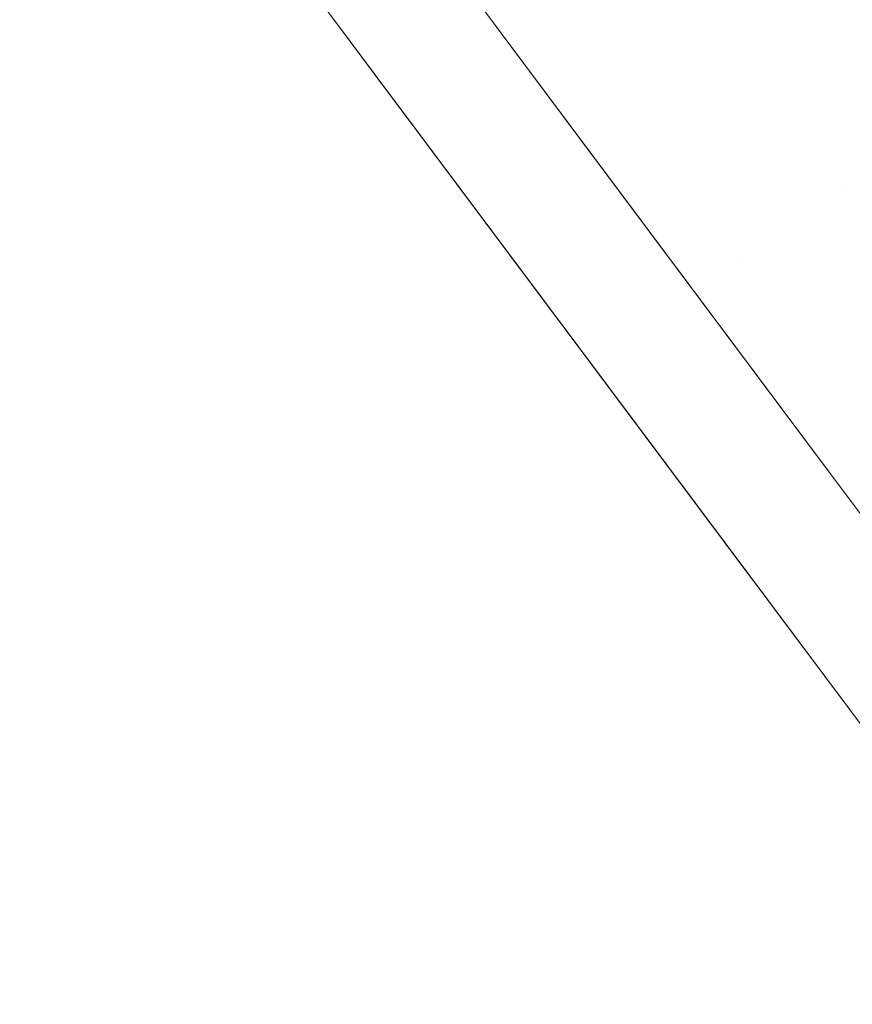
# Model space of a CAD drawing. Header units: centimetres. Extents: x -20.1 to -11, y -7.5 to 4.5.
# Tile 2 of 13: x -15.291 to -14.639, y -3.011 to -2.241. Entities that reach past the tile are written whole.
import ezdxf

# ---------------------------------------------------------------- set-up
doc = ezdxf.new("R2010")
doc.units = ezdxf.units.CM
doc.header["$LTSCALE"] = 2.54
doc.layers.add('Lucido design-1', color=7, linetype='Continuous')

# ---------------------------------------------------------------- blocks, each defined once
blk = doc.blocks.new('Gruppo-1')
at = {"color": 30, "linetype": 'Continuous', "lineweight": 9}
for points, invisible_edges in [([(-14.28095, -2.29638, -332.73536), (-14.36746, -2.18071, -332.59497), (-14.71418, -1.6687, -333.3027), (-14.67093, -1.72653, -333.37289)], 15), ([(-14.67093, -1.72653, -334.64764), (-14.71418, -1.6687, -334.71782), (-14.36746, -2.18071, -335.42556), (-14.28095, -2.29638, -335.28517)], 15), ([(-14.45322, -1.98011, -331.37768), (-14.64963, -1.71748, -331.27274), (-14.56533, -1.94345, -330.36155), (-14.30354, -2.2935, -330.50143)], 15), ([(-14.30354, -2.2935, -337.5191), (-14.56533, -1.94345, -337.65897), (-14.64963, -1.71748, -336.74779), (-14.45322, -1.98011, -336.64284)], 15), ([(-14.67093, -1.72653, -333.37289), (-14.63405, -1.77585, -333.44678), (-14.20717, -2.39502, -332.88317), (-14.28095, -2.29638, -332.73536)], 15), ([(-14.28095, -2.29638, -335.28517), (-14.20717, -2.39502, -335.13735), (-14.63405, -1.77585, -334.57374), (-14.67093, -1.72653, -334.64764)], 15), ([(-14.69965, -1.73652, -332.25937), (-14.57778, -1.89948, -332.35278), (-14.35184, -2.28228, -331.52433), (-14.53462, -2.03787, -331.38424)], 15), ([(-14.53462, -2.03787, -336.63628), (-14.35184, -2.28228, -336.49619), (-14.57778, -1.89948, -335.66775), (-14.69965, -1.73652, -335.76115)], 15), ([(-14.38532, -2.35048, -330.51018), (-14.64645, -2.00131, -330.37065), (-14.73055, -1.7759, -331.27956), (-14.53462, -2.03787, -331.38424)], 15), ([(-14.53462, -2.03787, -336.63628), (-14.73055, -1.7759, -336.74096), (-14.64645, -2.00131, -337.64987), (-14.38532, -2.35048, -337.51035)], 15), ([(-14.64759, -2.15668, -328.46989), (-14.85478, -1.87964, -328.41552), (-14.88577, -2.04791, -327.49017), (-14.64431, -2.37077, -327.55353)], 15), ([(-14.64431, -2.37077, -340.46699), (-14.88577, -2.04791, -340.53036), (-14.85478, -1.87964, -339.605), (-14.64759, -2.15668, -339.55063)], 15), ([(-14.96609, -2.10551, -327.50643), (-15.01319, -2.28342, -326.59842), (-15.29101, -1.91193, -326.54982)], 9), ([(-15.29101, -1.91193, -326.54982), (-15.01319, -2.28342, -326.59842), (-14.93268, -2.22668, -326.5762)], 10), ([(-14.72523, -2.42756, -327.56963), (-14.96609, -2.10551, -327.50643), (-14.93518, -1.93766, -328.42947), (-14.72851, -2.21401, -328.48371)], 15), ([(-14.72851, -2.21401, -339.53681), (-14.93518, -1.93766, -339.59105), (-14.96609, -2.10551, -340.5141), (-14.72523, -2.42756, -340.45089)], 15), ([(-14.64759, -2.15668, -328.46989), (-14.444, -2.42891, -328.54514), (-14.49677, -2.18066, -329.45213), (-14.66657, -1.95361, -329.38938)], 15), ([(-14.66657, -1.95361, -338.63115), (-14.49677, -2.18066, -338.56839), (-14.444, -2.42891, -339.47539), (-14.64759, -2.15668, -339.55063)], 15), ([(-14.64645, -2.00131, -337.64987), (-14.57806, -2.23792, -338.55702), (-14.41258, -2.45919, -338.47777)], 11), ([(-14.41258, -2.45919, -338.47777), (-14.38532, -2.35048, -337.51035), (-14.64645, -2.00131, -337.64987)], 11), ([(-14.64645, -2.00131, -330.37065), (-14.38532, -2.35048, -330.51018), (-14.41258, -2.45919, -329.54276)], 11), ([(-14.41258, -2.45919, -329.54276), (-14.57806, -2.23792, -329.4635), (-14.64645, -2.00131, -330.37065)], 11), ([(-14.74744, -2.01144, -329.4009), (-14.57806, -2.23792, -329.4635), (-14.52542, -2.48556, -328.55877), (-14.72851, -2.21401, -328.48371)], 15), ([(-14.72851, -2.21401, -339.53681), (-14.52542, -2.48556, -339.46176), (-14.57806, -2.23792, -338.55702), (-14.74744, -2.01144, -338.61962)], 15), ([(-14.88577, -2.04791, -327.49017), (-14.93268, -2.22668, -326.5762), (-14.8382, -2.35301, -326.59003)], 9), ([(-14.93264, -2.22674, -341.44852), (-14.88577, -2.04791, -340.53036), (-14.64431, -2.37077, -340.46699)], 11), ([(-14.64431, -2.37077, -327.55353), (-14.88577, -2.04791, -327.49017), (-14.8382, -2.35301, -326.59003)], 11), ([(-15.04983, -2.23443, -341.4409), (-15.01284, -2.28389, -341.43002), (-14.96609, -2.10551, -340.5141)], 10), ([(-14.84307, -2.51089, -326.62818), (-15.01319, -2.28342, -326.59842), (-14.96609, -2.10551, -327.50643)], 10), ([(-14.72523, -2.42756, -340.45089), (-14.96609, -2.10551, -340.5141), (-15.01284, -2.28389, -341.43002)], 11), ([(-14.96609, -2.10551, -327.50643), (-14.72523, -2.42756, -327.56963), (-14.84307, -2.51089, -326.62818)], 11), ([(-14.64431, -2.37077, -327.55353), (-14.40704, -2.68803, -327.64122), (-14.444, -2.42891, -328.54514), (-14.64759, -2.15668, -328.46989)], 15), ([(-14.64759, -2.15668, -339.55063), (-14.444, -2.42891, -339.47539), (-14.40704, -2.68803, -340.3793), (-14.64431, -2.37077, -340.46699)], 15), ([(-14.97036, -2.1763, -341.4596), (-14.93264, -2.22674, -341.44852), (-15.01284, -2.28389, -341.43002), (-15.04983, -2.23443, -341.4409)], 10), ([(-14.72851, -2.21401, -328.48371), (-14.52542, -2.48556, -328.55877), (-14.48855, -2.74403, -327.6571), (-14.72523, -2.42756, -327.56963)], 15), ([(-14.72523, -2.42756, -340.45089), (-14.48855, -2.74403, -340.36342), (-14.52542, -2.48556, -339.46176), (-14.72851, -2.21401, -339.53681)], 15), ([(-14.8382, -2.35301, -326.59003), (-14.93268, -2.22668, -326.5762), (-15.01319, -2.28342, -326.59842)], 10), ([(-15.01284, -2.28389, -341.43002), (-14.93264, -2.22674, -341.44852), (-14.65792, -2.59406, -341.36787)], 9), ([(-14.64431, -2.37077, -340.46699), (-14.65792, -2.59406, -341.36787), (-14.93264, -2.22674, -341.44852)], 9), ([(-15.01319, -2.28342, -326.59842), (-14.84307, -2.51089, -326.62818), (-14.8382, -2.35301, -326.59003)], 10), ([(-15.01284, -2.28389, -341.43002), (-14.73882, -2.65028, -341.34947), (-14.72523, -2.42756, -340.45089)], 10), ([(-14.65792, -2.59406, -341.36787), (-14.73882, -2.65028, -341.34947), (-15.01284, -2.28389, -341.43002)], 9), ([(-14.65813, -2.59379, -326.65249), (-14.8382, -2.35301, -326.59003), (-14.84307, -2.51089, -326.62818)], 10), ([(-14.8382, -2.35301, -326.59003), (-14.65813, -2.59379, -326.65249), (-14.64431, -2.37077, -327.55353)], 10), ([(-14.40704, -2.68803, -327.64122), (-14.64431, -2.37077, -327.55353), (-14.65813, -2.59379, -326.65249)], 11), ([(-14.45951, -2.85936, -341.30961), (-14.65792, -2.59406, -341.36787), (-14.64431, -2.37077, -340.46699)], 10), ([(-14.64431, -2.37077, -340.46699), (-14.40704, -2.68803, -340.3793), (-14.45951, -2.85936, -341.30961)], 11), ([(-14.72523, -2.42756, -327.56963), (-14.73869, -2.65045, -326.66753), (-14.84307, -2.51089, -326.62818)], 9), ([(-14.72523, -2.42756, -340.45089), (-14.73882, -2.65028, -341.34947), (-14.53965, -2.9166, -341.29092)], 9), ([(-14.73869, -2.65045, -326.66753), (-14.72523, -2.42756, -327.56963), (-14.48855, -2.74403, -327.6571)], 11), ([(-14.53965, -2.9166, -341.29092), (-14.48855, -2.74403, -340.36342), (-14.72523, -2.42756, -340.45089)], 11), ([(-14.84307, -2.51089, -326.62818), (-14.73869, -2.65045, -326.66753), (-14.65813, -2.59379, -326.65249)], 10), ([(-14.73882, -2.65028, -341.34947), (-14.65792, -2.59406, -341.36787), (-14.45951, -2.85936, -341.30961)], 9), ([(-14.65813, -2.59379, -326.65249), (-14.73869, -2.65045, -326.66753), (-14.46882, -3.01131, -326.76924)], 9), ([(-14.46882, -3.01131, -326.76924), (-14.38659, -2.95687, -326.74667), (-14.65813, -2.59379, -326.65249)], 9), ([(-14.65813, -2.59379, -326.65249), (-14.38659, -2.95687, -326.74667), (-14.40704, -2.68803, -327.64122)], 10), ([(-14.45951, -2.85936, -341.30961), (-14.53965, -2.9166, -341.29092), (-14.73882, -2.65028, -341.34947)], 9), ([(-14.48855, -2.74403, -327.6571), (-14.46882, -3.01131, -326.76924), (-14.73869, -2.65045, -326.66753)], 9)]:
    blk.add_3dface(points, dxfattribs=dict(at, invisible_edges=invisible_edges))
blk = doc.blocks.new('Gruppo-2-1')
at = {"color": 7}
blk.add_blockref('Gruppo-1', (0, 0), dxfattribs=at)
blk = doc.blocks.new('Gruppo-4-1')
at = {"color": 7}
blk.add_blockref('Gruppo-2-1', (0, 0), dxfattribs=at)
blk = doc.blocks.new('Gruppo-5-1')
at = {"color": 7}
blk.add_blockref('Gruppo-4-1', (0, 0), dxfattribs=at)

msp = doc.modelspace()

# ---------------------------------------------------------------- block references
at = {"layer": 'Lucido design-1', "color": 7}
msp.add_blockref('Gruppo-5-1', (0, 0), dxfattribs=at)

doc.saveas('drawing.dxf')
